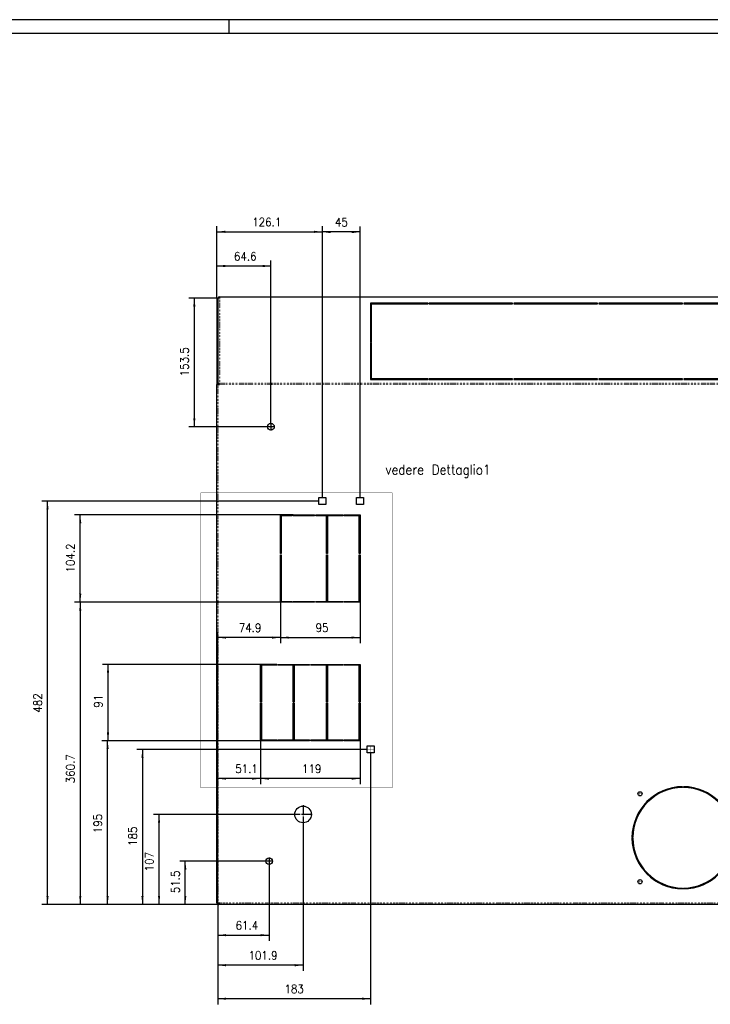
# Model space of a CAD drawing. Header units: inches. Extents: x -1375 to -186, y -85 to 756.
# Tile 19 of 20: x -681 to -434, y 403 to 756. Entities that reach past the tile are written whole.
import ezdxf

# ---------------------------------------------------------------- set-up
doc = ezdxf.new("R2010")
doc.units = ezdxf.units.IN
doc.linetypes.add('DOT_CENTER', pattern=[14, 12, -1, 0, -1])
doc.linetypes.add('DOTTED', pattern=[1, 0, -1])
doc.layers.add('1', color=7, linetype='Continuous')
doc.styles.add('CONVERTER_11', font='txt.shx', dxfattribs={"width": 0.9})
doc.dimstyles.new('ME10_DIM_218', dxfattribs={"dimtxt": 10, "dimasz": 10, "dimexe": 6.666667, "dimexo": 0, "dimgap": 6.666667, "dimtad": 1, "dimdsep": 46, "dimtxsty": 'CONVERTER_11', "dimsah": 1, "dimcen": 0.09, "dimclrd": 2, "dimclre": 2, "dimclrt": 2, "dimadec": 0, "dimazin": 0, "dimtfac": 1, "dimtdec": 4, "dimtix": 1, "dimtmove": 0, "dimatfit": 3, "dimfxl": 1, "dimtolj": 1, "dimtzin": 0, "dimarcsym": 0})
doc.dimstyles.new('ME10_DIM_219', dxfattribs={"dimtxt": 10, "dimasz": 10, "dimexe": 6.666667, "dimexo": 0, "dimgap": 6.666667, "dimtad": 1, "dimdsep": 46, "dimtxsty": 'CONVERTER_11', "dimsah": 1, "dimcen": 0.09, "dimclrd": 2, "dimclre": 2, "dimclrt": 2, "dimadec": 0, "dimazin": 0, "dimtfac": 1, "dimtdec": 4, "dimtix": 1, "dimtmove": 0, "dimatfit": 3, "dimfxl": 1, "dimtolj": 1, "dimtzin": 0, "dimarcsym": 0})
doc.dimstyles.new('ME10_DIM_220', dxfattribs={"dimtxt": 10, "dimasz": 10, "dimexe": 6.666667, "dimexo": 0, "dimgap": 6.666667, "dimtad": 1, "dimdec": 0, "dimdsep": 46, "dimtxsty": 'CONVERTER_11', "dimsah": 1, "dimcen": 0.09, "dimclrd": 2, "dimclre": 2, "dimclrt": 2, "dimadec": 0, "dimazin": 0, "dimtfac": 1, "dimtdec": 4, "dimtix": 1, "dimtmove": 0, "dimatfit": 3, "dimfxl": 1, "dimtolj": 1, "dimtzin": 0, "dimarcsym": 0})
doc.dimstyles.new('ME10_DIM_221', dxfattribs={"dimtxt": 10, "dimasz": 10, "dimexe": 6.666667, "dimexo": 0, "dimgap": 6.666667, "dimtad": 1, "dimdsep": 46, "dimtxsty": 'CONVERTER_11', "dimsah": 1, "dimcen": 0.09, "dimclrd": 2, "dimclre": 2, "dimclrt": 2, "dimadec": 0, "dimazin": 0, "dimtfac": 1, "dimtdec": 4, "dimtix": 1, "dimtmove": 0, "dimatfit": 3, "dimfxl": 1, "dimtolj": 1, "dimtzin": 0, "dimarcsym": 0})
doc.dimstyles.new('ME10_DIM_226', dxfattribs={"dimtxt": 10, "dimasz": 10, "dimexe": 6.666667, "dimexo": 0, "dimgap": 6.666667, "dimtad": 1, "dimdec": 0, "dimdsep": 46, "dimtxsty": 'CONVERTER_11', "dimsah": 1, "dimcen": 0.09, "dimclrd": 2, "dimclre": 2, "dimclrt": 2, "dimadec": 0, "dimazin": 0, "dimtfac": 1, "dimtdec": 4, "dimtix": 1, "dimtmove": 0, "dimatfit": 3, "dimfxl": 1, "dimtolj": 1, "dimtzin": 0, "dimarcsym": 0})
doc.dimstyles.new('ME10_DIM_227', dxfattribs={"dimtxt": 10, "dimasz": 10, "dimexe": 6.666667, "dimexo": 0, "dimgap": 6.666667, "dimtad": 1, "dimdec": 0, "dimdsep": 46, "dimtxsty": 'CONVERTER_11', "dimsah": 1, "dimcen": 0.09, "dimclrd": 2, "dimclre": 2, "dimclrt": 2, "dimadec": 0, "dimazin": 0, "dimtfac": 1, "dimtdec": 4, "dimtix": 1, "dimtmove": 0, "dimatfit": 3, "dimfxl": 1, "dimtolj": 1, "dimtzin": 0, "dimarcsym": 0})
doc.dimstyles.new('ME10_DIM_234', dxfattribs={"dimtxt": 10, "dimasz": 10, "dimexe": 6.666667, "dimexo": 0, "dimgap": 6.666667, "dimtad": 1, "dimdec": 0, "dimdsep": 46, "dimtxsty": 'CONVERTER_11', "dimsah": 1, "dimcen": 0.09, "dimclrd": 2, "dimclre": 2, "dimclrt": 2, "dimadec": 0, "dimazin": 0, "dimtfac": 1, "dimtdec": 4, "dimtix": 1, "dimtmove": 0, "dimatfit": 3, "dimfxl": 1, "dimtolj": 1, "dimtzin": 0, "dimarcsym": 0})
doc.dimstyles.new('ME10_DIM_235', dxfattribs={"dimtxt": 10, "dimasz": 10, "dimexe": 6.666667, "dimexo": 0, "dimgap": 6.666667, "dimtad": 1, "dimdec": 1, "dimdsep": 46, "dimtxsty": 'CONVERTER_11', "dimsah": 1, "dimcen": 0.09, "dimclrd": 2, "dimclre": 2, "dimclrt": 2, "dimadec": 0, "dimazin": 0, "dimtfac": 1, "dimtdec": 4, "dimtix": 1, "dimtmove": 0, "dimatfit": 3, "dimfxl": 1, "dimtolj": 1, "dimtzin": 0, "dimarcsym": 0})
doc.dimstyles.new('ME10_DIM_236', dxfattribs={"dimtxt": 10, "dimasz": 10, "dimexe": 6.666667, "dimexo": 0, "dimgap": 6.666667, "dimtad": 1, "dimdec": 0, "dimdsep": 46, "dimtxsty": 'CONVERTER_11', "dimsah": 1, "dimcen": 0.09, "dimclrd": 2, "dimclre": 2, "dimclrt": 2, "dimadec": 0, "dimazin": 0, "dimtfac": 1, "dimtdec": 4, "dimtix": 1, "dimtmove": 0, "dimatfit": 3, "dimfxl": 1, "dimtolj": 1, "dimtzin": 0, "dimarcsym": 0})
doc.dimstyles.new('ME10_DIM_237', dxfattribs={"dimtxt": 10, "dimasz": 10, "dimexe": 6.666667, "dimexo": 0, "dimgap": 6.666667, "dimtad": 1, "dimdec": 0, "dimdsep": 46, "dimtxsty": 'CONVERTER_11', "dimsah": 1, "dimcen": 0.09, "dimclrd": 2, "dimclre": 2, "dimclrt": 2, "dimadec": 0, "dimazin": 0, "dimtfac": 1, "dimtdec": 4, "dimtix": 1, "dimtmove": 0, "dimatfit": 3, "dimfxl": 1, "dimtolj": 1, "dimtzin": 0, "dimarcsym": 0})
doc.dimstyles.new('ME10_DIM_238', dxfattribs={"dimtxt": 10, "dimasz": 10, "dimexe": 6.666667, "dimexo": 0, "dimgap": 6.666667, "dimtad": 1, "dimdsep": 46, "dimtxsty": 'CONVERTER_11', "dimsah": 1, "dimcen": 0.09, "dimclrd": 2, "dimclre": 2, "dimclrt": 2, "dimadec": 0, "dimazin": 0, "dimtfac": 1, "dimtdec": 4, "dimtix": 1, "dimtmove": 0, "dimatfit": 3, "dimfxl": 1, "dimtolj": 1, "dimtzin": 0, "dimarcsym": 0})
doc.dimstyles.new('ME10_DIM_239', dxfattribs={"dimtxt": 10, "dimasz": 10, "dimexe": 6.666667, "dimexo": 0, "dimgap": 6.666667, "dimtad": 1, "dimdec": 0, "dimdsep": 46, "dimtxsty": 'CONVERTER_11', "dimsah": 1, "dimcen": 0.09, "dimclrd": 2, "dimclre": 2, "dimclrt": 2, "dimadec": 0, "dimazin": 0, "dimtfac": 1, "dimtdec": 4, "dimtix": 1, "dimtmove": 0, "dimatfit": 3, "dimfxl": 1, "dimtolj": 1, "dimtzin": 0, "dimarcsym": 0})
doc.dimstyles.new('ME10_DIM_240', dxfattribs={"dimtxt": 10, "dimasz": 10, "dimexe": 6.666667, "dimexo": 0, "dimgap": 6.666667, "dimtad": 1, "dimdsep": 46, "dimtxsty": 'CONVERTER_11', "dimsah": 1, "dimcen": 0.09, "dimclrd": 2, "dimclre": 2, "dimclrt": 2, "dimadec": 0, "dimazin": 0, "dimtfac": 1, "dimtdec": 4, "dimtix": 1, "dimtmove": 0, "dimatfit": 3, "dimfxl": 1, "dimtolj": 1, "dimtzin": 0, "dimarcsym": 0})
doc.dimstyles.new('ME10_DIM_244', dxfattribs={"dimtxt": 10, "dimasz": 10, "dimexe": 6.666667, "dimexo": 0, "dimgap": 6.666667, "dimtad": 1, "dimdsep": 46, "dimtxsty": 'CONVERTER_11', "dimsah": 1, "dimcen": 0.09, "dimclrd": 2, "dimclre": 2, "dimclrt": 2, "dimadec": 0, "dimazin": 0, "dimtfac": 1, "dimtdec": 4, "dimtix": 1, "dimtmove": 0, "dimatfit": 3, "dimfxl": 1, "dimtolj": 1, "dimtzin": 0, "dimarcsym": 0})
doc.dimstyles.new('ME10_DIM_246', dxfattribs={"dimtxt": 10, "dimasz": 10, "dimexe": 6.666667, "dimexo": 0, "dimgap": 6.666667, "dimtad": 1, "dimdsep": 46, "dimtxsty": 'CONVERTER_11', "dimsah": 1, "dimcen": 0.09, "dimclrd": 2, "dimclre": 2, "dimclrt": 2, "dimadec": 0, "dimazin": 0, "dimtfac": 1, "dimtdec": 4, "dimtix": 1, "dimtmove": 0, "dimatfit": 3, "dimfxl": 1, "dimtolj": 1, "dimtzin": 0, "dimarcsym": 0})
doc.dimstyles.new('ME10_DIM_247', dxfattribs={"dimtxt": 10, "dimasz": 10, "dimexe": 6.666667, "dimexo": 0, "dimgap": 6.666667, "dimtad": 1, "dimdec": 1, "dimdsep": 46, "dimtxsty": 'CONVERTER_11', "dimsah": 1, "dimcen": 0.09, "dimclrd": 2, "dimclre": 2, "dimclrt": 2, "dimadec": 0, "dimazin": 0, "dimtfac": 1, "dimtdec": 4, "dimtix": 1, "dimtmove": 0, "dimatfit": 3, "dimfxl": 1, "dimtolj": 1, "dimtzin": 0, "dimarcsym": 0})
doc.dimstyles.new('ME10_DIM_251', dxfattribs={"dimtxt": 10, "dimasz": 10, "dimexe": 6.666667, "dimexo": 0, "dimgap": 6.666667, "dimtad": 1, "dimdec": 1, "dimdsep": 46, "dimtxsty": 'CONVERTER_11', "dimsah": 1, "dimcen": 0.09, "dimclrd": 2, "dimclre": 2, "dimclrt": 2, "dimadec": 0, "dimazin": 0, "dimtfac": 1, "dimtdec": 4, "dimtix": 1, "dimtmove": 0, "dimatfit": 3, "dimfxl": 1, "dimtolj": 1, "dimtzin": 0, "dimarcsym": 0})
doc.dimstyles.new('ME10_DIM_254', dxfattribs={"dimtxt": 10, "dimasz": 10, "dimexe": 6.666667, "dimexo": 0, "dimgap": 6.666667, "dimtad": 1, "dimdsep": 46, "dimtxsty": 'CONVERTER_11', "dimsah": 1, "dimcen": 0.09, "dimclrd": 2, "dimclre": 2, "dimclrt": 2, "dimadec": 0, "dimazin": 0, "dimtfac": 1, "dimtdec": 4, "dimtix": 1, "dimtmove": 0, "dimatfit": 3, "dimfxl": 1, "dimtolj": 1, "dimtzin": 0, "dimarcsym": 0})
doc.dimstyles.new('ME10_DIM_255', dxfattribs={"dimtxt": 10, "dimasz": 10, "dimexe": 6.666667, "dimexo": 0, "dimgap": 6.666667, "dimtad": 1, "dimdsep": 46, "dimtxsty": 'CONVERTER_11', "dimsah": 1, "dimcen": 0.09, "dimclrd": 2, "dimclre": 2, "dimclrt": 2, "dimadec": 0, "dimazin": 0, "dimtfac": 1, "dimtdec": 4, "dimtix": 1, "dimtmove": 0, "dimatfit": 3, "dimfxl": 1, "dimtolj": 1, "dimtzin": 0, "dimarcsym": 0})

# ---------------------------------------------------------------- blocks, each defined once
blk = doc.blocks.new('Dettaglio1__16', base_point=(-2055.4, 1601.5))
at = {"layer": '1', "color": 7, "linetype": 'DOT_CENTER', "const_width": 0.35}
for points in [[(-2054.8, 1953.9), (-2054.8, 1602.1)], [(-1825.6, 1953.9), (-2054.8, 1953.9)], [(-1825.6, 1602.1), (-1825.6, 1953.9)], [(-2054.8, 1602.1), (-1825.6, 1602.1)]]:
    blk.add_lwpolyline(points, dxfattribs=at)
at = {"layer": '1', "color": 7, "insert": (-1771.2, 1987.5), "char_height": 11.667, "attachment_point": 2, "line_spacing_factor": 1.320528, "style": 'CONVERTER_11'}
blk.add_mtext('vedere Dettaglio1', dxfattribs=at)
blk = doc.blocks.new('213223A-27A_cassaforma__17', base_point=(-2035.4, 1462.7))
at = {"color": 7, "linetype": 'Continuous'}
for p, q in [((-2032.4, 2187.9), (-2032.4, 2187.9)), ((-2032.4, 2187.6), (-2032.4, 2187.9)), ((-2032.4, 2187.9), (-924.4, 2187.9)), ((-2032.4, 2187.2), (-2032.4, 2187.6)), ((-2034.4, 2186.4), (-2035.4, 2186.4)), ((-2035.4, 2186.1), (-2035.4, 2186.4)), ((-2035.4, 2186.1), (-2035.4, 2083.2)), ((-2034.4, 2186.1), (-2034.4, 2186.4)), ((-2034.4, 2186.1), (-2034.4, 2083.2)), ((-2033.9, 2186.4), (-2033.9, 2186.1)), ((-2033.8, 2186.4), (-2033.9, 2186.4)), ((-2033.9, 2083.5), (-2033.9, 2186.1)), ((-1783.5, 2180.4), (-1851.8, 2180.4)), ((-1851.8, 2180.4), (-1851.8, 2179.1)), ((-1851.8, 2179.1), (-1851.8, 2133.5)), ((-1850.8, 2179.1), (-1851.8, 2179.1)), ((-1850.8, 2133.5), (-1850.8, 2179.6)), ((-1850.8, 2179.6), (-1783.5, 2179.6)), ((-1783.5, 2179.6), (-1783.5, 2180.4)), ((-1682, 2180.4), (-1782, 2180.4)), ((-1782, 2180.4), (-1782, 2179.6)), ((-1782, 2179.6), (-1682, 2179.6)), ((-1682, 2179.6), (-1682, 2180.4)), ((-1580.5, 2180.4), (-1680.5, 2180.4)), ((-1680.5, 2180.4), (-1680.5, 2179.6)), ((-1680.5, 2179.6), (-1580.5, 2179.6)), ((-1580.5, 2179.6), (-1580.5, 2180.4)), ((-1579, 2180.4), (-1579, 2179.6)), ((-1479, 2180.4), (-1579, 2180.4)), ((-1579, 2179.6), (-1479, 2179.6)), ((-1479, 2179.6), (-1479, 2180.4)), ((-1376, 2180.4), (-1477.5, 2180.4)), ((-1477.5, 2180.4), (-1477.5, 2179.6)), ((-1477.5, 2179.6), (-1376, 2179.6)), ((-1851.8, 2133.5), (-1850.8, 2133.5)), ((-1851.8, 2132.6), (-1851.8, 2131.3)), ((-1850.8, 2132.6), (-1851.8, 2132.6)), ((-1851.8, 2131.3), (-1851.8, 2089.2)), ((-1850.8, 2131.3), (-1851.8, 2131.3)), ((-1850.8, 2131.3), (-1850.8, 2132.6)), ((-1850.8, 2090), (-1850.8, 2131.3)), ((-2035.4, 1464.2), (-2035.4, 2083.2)), ((-2035.4, 2083.2), (-2034.4, 2083.2)), ((-2034.4, 2083.2), (-2033.9, 2083.2)), ((-2033.9, 2083.5), (-2033.9, 2083.2)), ((-2032.9, 2083.5), (-2033.9, 2083.5)), ((-2033.9, 2083.2), (-2032.4, 2083.2)), ((-2032.9, 2083.2), (-2032.9, 2083.5)), ((-2032.4, 2083.9), (-2032.4, 2084.7)), ((-2032.4, 2083.5), (-2032.4, 2083.9)), ((-2032.4, 2083.2), (-2032.4, 2083.5)), ((-1851.8, 2089.2), (-1783.5, 2089.2)), ((-1850.8, 2089.2), (-1850.8, 2090)), ((-1783.5, 2090), (-1850.8, 2090)), ((-1783.5, 2089.2), (-1783.5, 2090)), ((-1682, 2090), (-1782, 2090)), ((-1782, 2090), (-1782, 2089.2)), ((-1782, 2089.2), (-1682, 2089.2)), ((-1682, 2089.2), (-1682, 2090)), ((-1580.5, 2090), (-1680.5, 2090)), ((-1680.5, 2090), (-1680.5, 2089.2)), ((-1680.5, 2089.2), (-1580.5, 2089.2)), ((-1580.5, 2089.2), (-1580.5, 2090)), ((-1579, 2090), (-1579, 2089.2)), ((-1479, 2090), (-1579, 2090)), ((-1579, 2089.2), (-1479, 2089.2)), ((-1479, 2089.2), (-1479, 2090)), ((-1477.5, 2090), (-1477.5, 2089.2)), ((-1376, 2090), (-1477.5, 2090)), ((-1477.5, 2089.2), (-1376, 2089.2)), ((-1913.4, 1948.4), (-1905.1, 1948.4)), ((-1913.4, 1940.1), (-1913.4, 1948.4)), ((-1905.1, 1940.1), (-1913.4, 1940.1)), ((-1905.1, 1948.4), (-1905.1, 1940.1)), ((-1868.4, 1940.1), (-1868.4, 1948.4)), ((-1868.4, 1948.4), (-1860.1, 1948.4)), ((-1860.1, 1940.1), (-1868.4, 1940.1)), ((-1860.1, 1948.4), (-1860.1, 1940.1)), ((-1959.4, 1881.5), (-1959.4, 1927.6)), ((-1959.4, 1927.6), (-1945.6, 1927.6)), ((-1958.4, 1926.6), (-1958.4, 1881.5)), ((-1945.6, 1926.6), (-1958.4, 1926.6)), ((-1945.6, 1927.6), (-1945.6, 1926.6)), ((-1944.1, 1927.6), (-1918.6, 1927.6)), ((-1944.1, 1926.6), (-1944.1, 1927.6)), ((-1918.6, 1926.6), (-1944.1, 1926.6)), ((-1918.6, 1927.6), (-1918.6, 1926.6)), ((-1917.1, 1927.6), (-1885, 1927.6)), ((-1917.1, 1926.6), (-1917.1, 1927.6)), ((-1904.3, 1926.6), (-1917.1, 1926.6)), ((-1904.3, 1881.5), (-1904.3, 1926.6)), ((-1885, 1926.6), (-1903.3, 1926.6)), ((-1903.3, 1926.6), (-1903.3, 1881.5)), ((-1885, 1927.6), (-1885, 1926.6)), ((-1883.5, 1926.6), (-1883.5, 1927.6)), ((-1883.5, 1927.6), (-1864.3, 1927.6)), ((-1865.3, 1926.6), (-1883.5, 1926.6)), ((-1865.3, 1881.5), (-1865.3, 1926.6)), ((-1864.3, 1927.6), (-1864.3, 1881.5)), ((-1958.4, 1881.5), (-1959.4, 1881.5)), ((-1903.3, 1881.5), (-1904.3, 1881.5)), ((-1864.3, 1881.5), (-1865.3, 1881.5)), ((-1959.4, 1880), (-1958.4, 1880)), ((-1959.4, 1823.4), (-1959.4, 1880)), ((-1958.4, 1880), (-1958.4, 1824.4)), ((-1904.3, 1824.4), (-1904.3, 1880)), ((-1904.3, 1880), (-1903.3, 1880)), ((-1903.3, 1880), (-1903.3, 1824.4)), ((-1865.3, 1824.4), (-1865.3, 1880)), ((-1865.3, 1880), (-1864.3, 1880)), ((-1864.3, 1880), (-1864.3, 1823.4)), ((-1945.6, 1823.4), (-1959.4, 1823.4)), ((-1958.4, 1824.4), (-1945.6, 1824.4)), ((-1945.6, 1824.4), (-1945.6, 1823.4)), ((-1944.1, 1824.4), (-1918.6, 1824.4)), ((-1944.1, 1823.4), (-1944.1, 1824.4)), ((-1918.6, 1823.4), (-1944.1, 1823.4)), ((-1918.6, 1824.4), (-1918.6, 1823.4)), ((-1917.1, 1824.4), (-1904.3, 1824.4)), ((-1917.1, 1823.4), (-1917.1, 1824.4)), ((-1885, 1823.4), (-1917.1, 1823.4)), ((-1903.3, 1824.4), (-1885, 1824.4)), ((-1885, 1824.4), (-1885, 1823.4)), ((-1883.5, 1823.4), (-1883.5, 1824.4)), ((-1883.5, 1824.4), (-1865.3, 1824.4)), ((-1864.3, 1823.4), (-1883.5, 1823.4)), ((-1983.2, 1704.2), (-1983.2, 1749.1)), ((-1983.2, 1749.1), (-1963.9, 1749.1)), ((-1982.2, 1748.1), (-1982.2, 1704.2)), ((-1963.9, 1748.1), (-1982.2, 1748.1)), ((-1963.9, 1749.1), (-1963.9, 1748.1)), ((-1962.4, 1748.1), (-1962.4, 1749.1)), ((-1962.4, 1749.1), (-1924.5, 1749.1)), ((-1944.2, 1748.1), (-1962.4, 1748.1)), ((-1944.2, 1704.2), (-1944.2, 1748.1)), ((-1943.2, 1748.1), (-1943.2, 1704.2)), ((-1924.5, 1748.1), (-1943.2, 1748.1)), ((-1924.5, 1749.1), (-1924.5, 1748.1)), ((-1923, 1749.1), (-1885, 1749.1)), ((-1923, 1748.1), (-1923, 1749.1)), ((-1904.3, 1748.1), (-1923, 1748.1)), ((-1904.3, 1704.2), (-1904.3, 1748.1)), ((-1885, 1748.1), (-1903.3, 1748.1)), ((-1903.3, 1748.1), (-1903.3, 1704.2)), ((-1885, 1749.1), (-1885, 1748.1)), ((-1883.5, 1748.1), (-1883.5, 1749.1)), ((-1883.5, 1749.1), (-1864.3, 1749.1)), ((-1865.3, 1748.1), (-1883.5, 1748.1)), ((-1865.3, 1704.2), (-1865.3, 1748.1)), ((-1864.3, 1749.1), (-1864.3, 1704.2)), ((-1982.2, 1704.2), (-1983.2, 1704.2)), ((-1983.2, 1658), (-1983.2, 1702.7)), ((-1983.2, 1702.7), (-1982.2, 1702.7)), ((-1982.2, 1702.7), (-1982.2, 1659)), ((-1943.2, 1704.2), (-1944.2, 1704.2)), ((-1944.2, 1659), (-1944.2, 1702.7)), ((-1944.2, 1702.7), (-1943.2, 1702.7)), ((-1943.2, 1702.7), (-1943.2, 1659)), ((-1903.3, 1704.2), (-1904.3, 1704.2)), ((-1904.3, 1659), (-1904.3, 1702.7)), ((-1904.3, 1702.7), (-1903.3, 1702.7)), ((-1903.3, 1702.7), (-1903.3, 1659)), ((-1864.3, 1704.2), (-1865.3, 1704.2)), ((-1865.3, 1659), (-1865.3, 1702.7)), ((-1865.3, 1702.7), (-1864.3, 1702.7)), ((-1864.3, 1702.7), (-1864.3, 1658)), ((-1963.9, 1658), (-1983.2, 1658)), ((-1982.2, 1659), (-1963.9, 1659)), ((-1963.9, 1659), (-1963.9, 1658)), ((-1962.4, 1658), (-1962.4, 1659)), ((-1962.4, 1659), (-1944.2, 1659)), ((-1924.5, 1658), (-1962.4, 1658)), ((-1943.2, 1659), (-1924.5, 1659)), ((-1924.5, 1659), (-1924.5, 1658)), ((-1923, 1658), (-1923, 1659)), ((-1923, 1659), (-1904.3, 1659)), ((-1885, 1658), (-1923, 1658)), ((-1903.3, 1659), (-1885, 1659)), ((-1885, 1659), (-1885, 1658)), ((-1883.5, 1658), (-1883.5, 1659)), ((-1883.5, 1659), (-1865.3, 1659)), ((-1864.3, 1658), (-1883.5, 1658)), ((-1855.9, 1643.5), (-1855.9, 1651.8)), ((-1855.9, 1651.8), (-1847.6, 1651.8)), ((-1847.6, 1651.8), (-1847.6, 1643.5)), ((-1847.6, 1643.5), (-1855.9, 1643.5)), ((-1478.9, 1602.2), (-1478.9, 1603.2)), ((-1477.9, 1603.2), (-1477.9, 1602.2)), ((-1539.4, 1542.7), (-1538.4, 1542.7)), ((-1538.4, 1541.7), (-1539.4, 1541.7)), ((-1478.9, 1481.2), (-1478.9, 1482.2)), ((-1477.9, 1482.2), (-1477.9, 1481.2)), ((-2035.4, 1464.2), (-2034.3, 1464.2)), ((-2034.3, 1464.2), (-2033.9, 1464.2)), ((-2033.3, 1464.2), (-2033.9, 1464.2)), ((-2032.8, 1464.2), (-2033.3, 1464.2)), ((-2032.8, 1463.7), (-2032.8, 1464.2)), ((-2032.8, 1462.7), (-2032.8, 1463.7)), ((-924, 1462.7), (-2032.8, 1462.7))]:
    blk.add_line(p, q, dxfattribs=at)
at = {"color": 3, "linetype": 'DOTTED'}
for p, q in [((-924.4, 2187.6), (-2032.4, 2187.6)), ((-2032.4, 2187.2), (-2032.4, 2084.7)), ((-2034.4, 2186.1), (-2035.4, 2186.1)), ((-2033.9, 1464.2), (-2033.9, 2083.2)), ((-924.4, 2084.7), (-2032.4, 2084.7)), ((-924.4, 2083.5), (-2032.4, 2083.5)), ((-924, 1464.2), (-2032.8, 1464.2))]:
    blk.add_line(p, q, dxfattribs=at)
at = {"color": 7, "linetype": 'Continuous'}
for centre, radius in [((-1970.8, 2032.9), 4), ((-1529.9, 1594.7), 2.5), ((-1932.4, 1570.1), 10), ((-1972.9, 1514.2), 4), ((-1529.9, 1489.7), 2.5)]:
    blk.add_circle(centre, radius, dxfattribs=at)
for centre, radius, start, end in [((-2032.4, 2186.4), 1.5, 90, 180), ((-1478.4, 1542.2), 61, 90.4696, 179.5304), ((-1478.4, 1542.2), 60, 90.4775, 179.5225), ((-1478.4, 1542.2), 61, 0.4696, 89.5304), ((-1478.4, 1542.2), 60, 0.4775, 89.5225), ((-1478.4, 1542.2), 61, 180.4696, 269.5304), ((-1478.4, 1542.2), 60, 180.4775, 269.5225), ((-1478.4, 1542.2), 61, 270.4696, 359.5304), ((-1478.4, 1542.2), 60, 270.4775, 359.5225), ((-2032.8, 1464.2), 1.5, 180, 270), ((-2032.8, 1464.2), 0.5, 180, 270)]:
    blk.add_arc(centre, radius, start, end, dxfattribs=at)
for points, knots in [([(-2032.4, 2187.2), (-2032.5, 2187.2), (-2032.8, 2187.2), (-2033.1, 2187.1), (-2033.4, 2186.9), (-2033.7, 2186.7), (-2033.8, 2186.4), (-2033.9, 2186.2), (-2033.9, 2186.1)], [0, 0, 0, 0, 0.390255, 0.770306, 1.132004, 1.471276, 1.789854, 2.095848, 2.095848, 2.095848, 2.095848]), ([(-2032.4, 2084.7), (-2032.5, 2084.7), (-2032.8, 2084.6), (-2033.1, 2084.5), (-2033.4, 2084.3), (-2033.7, 2084.1), (-2033.8, 2083.8), (-2033.9, 2083.6), (-2033.9, 2083.5)], [0, 0, 0, 0, 0.390255, 0.770306, 1.132004, 1.471276, 1.789854, 2.095848, 2.095848, 2.095848, 2.095848]), ([(-2032.9, 2083.5), (-2032.9, 2083.5), (-2032.9, 2083.6), (-2032.8, 2083.7), (-2032.7, 2083.8), (-2032.6, 2083.8), (-2032.5, 2083.9), (-2032.4, 2083.9), (-2032.4, 2083.9)], [0, 0, 0, 0, 0.1019978, 0.2081904, 0.3212811, 0.4418471, 0.5685309, 0.6986159, 0.6986159, 0.6986159, 0.6986159])]:
    blk.add_open_spline(points, degree=3, knots=knots, dxfattribs=at)
at = {"layer": '1', "color": 2, "linetype": 'DOT_CENTER'}
for p, q in [((-1970.8, 2037.3), (-1970.8, 2028.5)), ((-1966.4, 2032.9), (-1975.2, 2032.9)), ((-1932.4, 1581.1), (-1932.4, 1559.1)), ((-1921.4, 1570.1), (-1943.4, 1570.1)), ((-1972.9, 1518.6), (-1972.9, 1509.8)), ((-1968.5, 1514.2), (-1977.3, 1514.2))]:
    blk.add_line(p, q, dxfattribs=at)
at = {"layer": '1', "color": 30, "linetype": 'DOT_CENTER', "const_width": 0.25}
for points in [[(-1913.4, 1944.2), (-1868.4, 1944.2)], [(-1909.3, 1940.1), (-1909.3, 1948.4)], [(-1868.4, 1944.2), (-1860.1, 1944.2)], [(-1864.3, 1940.1), (-1864.3, 1948.4)], [(-1855.9, 1647.7), (-1847.6, 1647.7)], [(-1851.8, 1643.5), (-1851.8, 1651.8)], [(-1527.1, 1594.7), (-1532.6, 1594.7)], [(-1529.9, 1597.4), (-1529.9, 1591.9)], [(-1527.1, 1489.7), (-1532.6, 1489.7)], [(-1529.9, 1492.4), (-1529.9, 1486.9)]]:
    blk.add_lwpolyline(points, dxfattribs=at)
blk = doc.blocks.new('*D245')
at = {"layer": '1', "color": 2, "linetype": 'Continuous'}
for p, q in [((-1983.2, 1658), (-1983.2, 1606.2)), ((-2034.3, 1464.2), (-2034.3, 1619.5)), ((-1983.2, 1612.8), (-2034.3, 1612.8))]:
    blk.add_line(p, q, dxfattribs=at)
at = {"layer": '1', "color": 2}
for points in [[(-2024.3, 1614.1), (-2024.3, 1611.5), (-2034.3, 1612.8)], [(-1993.2, 1611.5), (-1993.2, 1614.1), (-1983.2, 1612.8)]]:
    blk.add_solid(points, dxfattribs=at)
at = {"layer": '1', "color": 2, "insert": (-2013.4, 1619.5), "char_height": 10, "attachment_point": 7, "rotation": 0.0001, "line_spacing_factor": 0.60024, "style": 'CONVERTER_11'}
blk.add_mtext('51.1', dxfattribs=at)
blk = doc.blocks.new('*D246')
at = {"layer": '1', "color": 2, "linetype": 'Continuous'}
for p, q in [((-1959.4, 1823.4), (-1959.4, 1774.5)), ((-2034.3, 1464.2), (-2034.3, 1787.8)), ((-1959.4, 1781.2), (-2034.3, 1781.2))]:
    blk.add_line(p, q, dxfattribs=at)
at = {"layer": '1', "color": 2}
for points in [[(-2024.3, 1782.5), (-2024.3, 1779.9), (-2034.3, 1781.2)], [(-1969.4, 1779.9), (-1969.4, 1782.5), (-1959.4, 1781.2)]]:
    blk.add_solid(points, dxfattribs=at)
at = {"layer": '1', "color": 2, "insert": (-2009.2, 1787.8), "char_height": 10, "attachment_point": 7, "rotation": 0.0001, "line_spacing_factor": 0.60024, "style": 'CONVERTER_11'}
blk.add_mtext('74.9', dxfattribs=at)
blk = doc.blocks.new('*D247')
at = {"layer": '1', "color": 2, "linetype": 'Continuous'}
for p, q in [((-1851.8, 1643.5), (-1851.8, 1343.3)), ((-2034.3, 1464.2), (-2034.3, 1343.3)), ((-1851.8, 1350), (-2034.3, 1350))]:
    blk.add_line(p, q, dxfattribs=at)
at = {"layer": '1', "color": 2}
for points in [[(-2024.3, 1351.3), (-2024.3, 1348.7), (-2034.3, 1350)], [(-1861.8, 1348.7), (-1861.8, 1351.3), (-1851.8, 1350)]]:
    blk.add_solid(points, dxfattribs=at)
at = {"layer": '1', "color": 2, "insert": (-1954.6, 1356.7), "char_height": 10, "attachment_point": 7, "rotation": 0.0001, "line_spacing_factor": 0.60024, "style": 'CONVERTER_11'}
blk.add_mtext('183', dxfattribs=at)
blk = doc.blocks.new('*D248')
at = {"layer": '1', "color": 2, "linetype": 'Continuous'}
for p, q in [((-1932.4, 1559.1), (-1932.4, 1383.4)), ((-2034.3, 1464.2), (-2034.3, 1383.4)), ((-1932.4, 1390), (-2034.3, 1390))]:
    blk.add_line(p, q, dxfattribs=at)
at = {"layer": '1', "color": 2}
for points in [[(-2024.3, 1391.4), (-2024.3, 1388.7), (-2034.3, 1390)], [(-1942.4, 1388.7), (-1942.4, 1391.4), (-1932.4, 1390)]]:
    blk.add_solid(points, dxfattribs=at)
at = {"layer": '1', "color": 2, "insert": (-1997.6, 1396.7), "char_height": 10, "attachment_point": 7, "rotation": 0.0001, "line_spacing_factor": 0.60024, "style": 'CONVERTER_11'}
blk.add_mtext('101.9', dxfattribs=at)
blk = doc.blocks.new('*D253')
at = {"layer": '1', "color": 2, "linetype": 'Continuous'}
for p, q in [((-1983.2, 1658), (-1983.2, 1606.2)), ((-1864.3, 1658), (-1864.3, 1606.2)), ((-1864.3, 1612.8), (-1983.2, 1612.8))]:
    blk.add_line(p, q, dxfattribs=at)
at = {"layer": '1', "color": 2}
for points in [[(-1973.2, 1614.1), (-1973.2, 1611.5), (-1983.2, 1612.8)], [(-1874.3, 1611.5), (-1874.3, 1614.1), (-1864.3, 1612.8)]]:
    blk.add_solid(points, dxfattribs=at)
at = {"layer": '1', "color": 2, "insert": (-1933.6, 1619.5), "char_height": 10, "attachment_point": 7, "rotation": 0.0001, "line_spacing_factor": 0.60024, "style": 'CONVERTER_11'}
blk.add_mtext('119', dxfattribs=at)
blk = doc.blocks.new('*D254')
at = {"layer": '1', "color": 2, "linetype": 'Continuous'}
for p, q in [((-1959.4, 1823.4), (-1959.4, 1774.5)), ((-1864.3, 1823.4), (-1864.3, 1774.5)), ((-1959.4, 1781.2), (-1864.3, 1781.2))]:
    blk.add_line(p, q, dxfattribs=at)
at = {"layer": '1', "color": 2}
for points in [[(-1949.4, 1782.5), (-1949.4, 1779.9), (-1959.4, 1781.2)], [(-1874.3, 1779.9), (-1874.3, 1782.5), (-1864.3, 1781.2)]]:
    blk.add_solid(points, dxfattribs=at)
at = {"layer": '1', "color": 2, "insert": (-1917.4, 1787.9), "char_height": 10, "attachment_point": 7, "rotation": 0.0001, "line_spacing_factor": 0.60024, "style": 'CONVERTER_11'}
blk.add_mtext('95', dxfattribs=at)
blk = doc.blocks.new('*D261')
at = {"layer": '1', "color": 2, "linetype": 'Continuous'}
for p, q in [((-1913.4, 1944.2), (-2244.4, 1944.2)), ((-2237.7, 1462.7), (-2237.7, 1944.2)), ((-2032.8, 1462.7), (-2244.4, 1462.7))]:
    blk.add_line(p, q, dxfattribs=at)
at = {"layer": '1', "color": 2}
for points in [[(-2236.4, 1934.2), (-2239, 1934.2), (-2237.7, 1944.2)], [(-2239, 1472.7), (-2236.4, 1472.7), (-2237.7, 1462.7)]]:
    blk.add_solid(points, dxfattribs=at)
at = {"layer": '1', "color": 2, "insert": (-2244.4, 1691.5), "char_height": 10, "attachment_point": 7, "rotation": 90, "line_spacing_factor": 0.60024, "style": 'CONVERTER_11'}
blk.add_mtext('482', dxfattribs=at)
blk = doc.blocks.new('*D262')
at = {"layer": '1', "color": 2, "linetype": 'Continuous'}
for p, q in [((-1944.1, 1927.6), (-2205.3, 1927.6)), ((-2198.6, 1823.4), (-2198.6, 1927.6)), ((-1918.6, 1823.4), (-2205.3, 1823.4))]:
    blk.add_line(p, q, dxfattribs=at)
at = {"layer": '1', "color": 2}
for points in [[(-2197.3, 1917.6), (-2199.9, 1917.6), (-2198.6, 1927.6)], [(-2199.9, 1833.4), (-2197.3, 1833.4), (-2198.6, 1823.4)]]:
    blk.add_solid(points, dxfattribs=at)
at = {"layer": '1', "color": 2, "insert": (-2205.3, 1858.8), "char_height": 10, "attachment_point": 7, "rotation": 90, "line_spacing_factor": 0.60024, "style": 'CONVERTER_11'}
blk.add_mtext('104.2', dxfattribs=at)
blk = doc.blocks.new('*D263')
at = {"layer": '1', "color": 2, "linetype": 'Continuous'}
for p, q in [((-1963.9, 1749.1), (-2172.1, 1749.1)), ((-2165.4, 1658), (-2165.4, 1749.1)), ((-1963.9, 1658), (-2172.1, 1658))]:
    blk.add_line(p, q, dxfattribs=at)
at = {"layer": '1', "color": 2}
for points in [[(-2164.1, 1739.1), (-2166.8, 1739.1), (-2165.4, 1749.1)], [(-2166.8, 1668), (-2164.1, 1668), (-2165.4, 1658)]]:
    blk.add_solid(points, dxfattribs=at)
at = {"layer": '1', "color": 2, "insert": (-2172.1, 1697.5), "char_height": 10, "attachment_point": 7, "rotation": 90, "line_spacing_factor": 0.60024, "style": 'CONVERTER_11'}
blk.add_mtext('91', dxfattribs=at)
blk = doc.blocks.new('*D264')
at = {"layer": '1', "color": 2, "linetype": 'Continuous'}
for p, q in [((-1962.4, 1658), (-2172.6, 1658)), ((-2165.9, 1462.7), (-2165.9, 1658)), ((-2032.8, 1462.7), (-2172.6, 1462.7))]:
    blk.add_line(p, q, dxfattribs=at)
at = {"layer": '1', "color": 2}
for points in [[(-2164.6, 1648), (-2167.3, 1648), (-2165.9, 1658)], [(-2167.3, 1472.7), (-2164.6, 1472.7), (-2165.9, 1462.7)]]:
    blk.add_solid(points, dxfattribs=at)
at = {"layer": '1', "color": 2, "insert": (-2172.6, 1547.6), "char_height": 10, "attachment_point": 7, "rotation": 90, "line_spacing_factor": 0.60024, "style": 'CONVERTER_11'}
blk.add_mtext('195', dxfattribs=at)
blk = doc.blocks.new('*D265')
at = {"layer": '1', "color": 2, "linetype": 'Continuous'}
for p, q in [((-1855.9, 1647.7), (-2130.9, 1647.7)), ((-2124.2, 1647.7), (-2124.2, 1462.7)), ((-2032.8, 1462.7), (-2130.9, 1462.7))]:
    blk.add_line(p, q, dxfattribs=at)
at = {"layer": '1', "color": 2}
for points in [[(-2122.9, 1637.7), (-2125.6, 1637.7), (-2124.2, 1647.7)], [(-2125.6, 1472.7), (-2122.9, 1472.7), (-2124.2, 1462.7)]]:
    blk.add_solid(points, dxfattribs=at)
at = {"layer": '1', "color": 2, "insert": (-2130.9, 1532.4), "char_height": 10, "attachment_point": 7, "rotation": 90, "line_spacing_factor": 0.60024, "style": 'CONVERTER_11'}
blk.add_mtext('185', dxfattribs=at)
blk = doc.blocks.new('*D266')
at = {"layer": '1', "color": 2, "linetype": 'Continuous'}
for p, q in [((-1943.4, 1570.1), (-2111.1, 1570.1)), ((-2104.4, 1462.7), (-2104.4, 1570.1)), ((-2032.8, 1462.7), (-2111.1, 1462.7))]:
    blk.add_line(p, q, dxfattribs=at)
at = {"layer": '1', "color": 2}
for points in [[(-2103.1, 1560.1), (-2105.7, 1560.1), (-2104.4, 1570.1)], [(-2105.7, 1472.7), (-2103.1, 1472.7), (-2104.4, 1462.7)]]:
    blk.add_solid(points, dxfattribs=at)
at = {"layer": '1', "color": 2, "insert": (-2111.1, 1502.1), "char_height": 10, "attachment_point": 7, "rotation": 90, "line_spacing_factor": 0.60024, "style": 'CONVERTER_11'}
blk.add_mtext('107', dxfattribs=at)
blk = doc.blocks.new('*D267')
at = {"layer": '1', "color": 2, "linetype": 'Continuous'}
for p, q in [((-1977.3, 1514.2), (-2079.8, 1514.2)), ((-2073.1, 1462.7), (-2073.1, 1514.2)), ((-2032.8, 1462.7), (-2079.8, 1462.7))]:
    blk.add_line(p, q, dxfattribs=at)
at = {"layer": '1', "color": 2}
for points in [[(-2071.8, 1504.2), (-2074.4, 1504.2), (-2073.1, 1514.2)], [(-2074.4, 1472.7), (-2071.8, 1472.7), (-2073.1, 1462.7)]]:
    blk.add_solid(points, dxfattribs=at)
at = {"layer": '1', "color": 2, "insert": (-2079.8, 1475.9), "char_height": 10, "attachment_point": 7, "rotation": 90, "line_spacing_factor": 0.60024, "style": 'CONVERTER_11'}
blk.add_mtext('51.5', dxfattribs=at)
blk = doc.blocks.new('*D271')
at = {"layer": '1', "color": 2, "linetype": 'Continuous'}
for p, q in [((-1972.9, 1509.8), (-1972.9, 1419.2)), ((-2034.3, 1464.2), (-2034.3, 1419.2)), ((-2034.3, 1425.9), (-1972.9, 1425.9))]:
    blk.add_line(p, q, dxfattribs=at)
at = {"layer": '1', "color": 2}
for points in [[(-2024.3, 1427.2), (-2024.3, 1424.6), (-2034.3, 1425.9)], [(-1982.9, 1424.6), (-1982.9, 1427.2), (-1972.9, 1425.9)]]:
    blk.add_solid(points, dxfattribs=at)
at = {"layer": '1', "color": 2, "insert": (-2013, 1432.6), "char_height": 10, "attachment_point": 7, "rotation": 0.0001, "line_spacing_factor": 0.60024, "style": 'CONVERTER_11'}
blk.add_mtext('61.4', dxfattribs=at)
blk = doc.blocks.new('*D273')
at = {"layer": '1', "color": 2, "linetype": 'Continuous'}
for p, q in [((-1909.3, 1948.4), (-1909.3, 2272)), ((-1864.3, 1948.4), (-1864.3, 2272)), ((-1864.3, 2265.4), (-1909.3, 2265.4))]:
    blk.add_line(p, q, dxfattribs=at)
at = {"layer": '1', "color": 2}
for points in [[(-1899.3, 2266.7), (-1899.3, 2264), (-1909.3, 2265.4)], [(-1874.3, 2264), (-1874.3, 2266.7), (-1864.3, 2265.4)]]:
    blk.add_solid(points, dxfattribs=at)
at = {"layer": '1', "color": 2, "insert": (-1894.3, 2272), "char_height": 10, "attachment_point": 7, "rotation": 0.0001, "line_spacing_factor": 0.60024, "style": 'CONVERTER_11'}
blk.add_mtext('45', dxfattribs=at)
blk = doc.blocks.new('*D274')
at = {"layer": '1', "color": 2, "linetype": 'Continuous'}
for p, q in [((-2035.4, 2186.4), (-2069, 2186.4)), ((-2062.3, 2186.4), (-2062.3, 2032.9)), ((-1975.2, 2032.9), (-2069, 2032.9))]:
    blk.add_line(p, q, dxfattribs=at)
at = {"layer": '1', "color": 2}
for points in [[(-2061, 2176.4), (-2063.6, 2176.4), (-2062.3, 2186.4)], [(-2063.6, 2042.9), (-2061, 2042.9), (-2062.3, 2032.9)]]:
    blk.add_solid(points, dxfattribs=at)
at = {"layer": '1', "color": 2, "insert": (-2069, 2093), "char_height": 10, "attachment_point": 7, "rotation": 90, "line_spacing_factor": 0.60024, "style": 'CONVERTER_11'}
blk.add_mtext('153.5', dxfattribs=at)
blk = doc.blocks.new('*D278')
at = {"layer": '1', "color": 2, "linetype": 'Continuous'}
for p, q in [((-1918.6, 1823.4), (-2205.3, 1823.4)), ((-2198.6, 1823.4), (-2198.6, 1462.7)), ((-2032.8, 1462.7), (-2205.3, 1462.7))]:
    blk.add_line(p, q, dxfattribs=at)
at = {"layer": '1', "color": 2}
for points in [[(-2197.3, 1813.4), (-2199.9, 1813.4), (-2198.6, 1823.4)], [(-2199.9, 1472.7), (-2197.3, 1472.7), (-2198.6, 1462.7)]]:
    blk.add_solid(points, dxfattribs=at)
at = {"layer": '1', "color": 2, "insert": (-2205.3, 1607.2), "char_height": 10, "attachment_point": 7, "rotation": 90, "line_spacing_factor": 0.60024, "style": 'CONVERTER_11'}
blk.add_mtext('360.7', dxfattribs=at)
blk = doc.blocks.new('*D281')
at = {"layer": '1', "color": 2, "linetype": 'Continuous'}
for p, q in [((-2035.4, 2186.4), (-2035.4, 2272.2)), ((-1909.3, 1948.4), (-1909.3, 2272.2)), ((-2035.4, 2265.6), (-1909.3, 2265.6))]:
    blk.add_line(p, q, dxfattribs=at)
at = {"layer": '1', "color": 2}
for points in [[(-2025.4, 2266.9), (-2025.4, 2264.3), (-2035.4, 2265.6)], [(-1919.3, 2264.3), (-1919.3, 2266.9), (-1909.3, 2265.6)]]:
    blk.add_solid(points, dxfattribs=at)
at = {"layer": '1', "color": 2, "insert": (-1993.1, 2272.2), "char_height": 10, "attachment_point": 7, "rotation": 0.0001, "line_spacing_factor": 0.60024, "style": 'CONVERTER_11'}
blk.add_mtext('126.1', dxfattribs=at)
blk = doc.blocks.new('*D282')
at = {"layer": '1', "color": 2, "linetype": 'Continuous'}
for p, q in [((-2035.4, 2186.4), (-2035.4, 2231.4)), ((-2035.4, 2224.8), (-1970.8, 2224.8)), ((-1970.8, 2037.3), (-1970.8, 2231.4))]:
    blk.add_line(p, q, dxfattribs=at)
at = {"layer": '1', "color": 2}
for points in [[(-2025.4, 2226.1), (-2025.4, 2223.4), (-2035.4, 2224.8)], [(-1980.8, 2223.4), (-1980.8, 2226.1), (-1970.8, 2224.8)]]:
    blk.add_solid(points, dxfattribs=at)
at = {"layer": '1', "color": 2, "insert": (-2014.9, 2231.4), "char_height": 10, "attachment_point": 7, "rotation": 0.0001, "line_spacing_factor": 0.60024, "style": 'CONVERTER_11'}
blk.add_mtext('64.6', dxfattribs=at)
blk = doc.blocks.new('format_A0', base_point=(-780.67, 335.15))
at = {"layer": '1', "color": 2, "linetype": 'Continuous'}
blk.add_line((-186.17, 755.65), (-1375.17, 755.65), dxfattribs=at)
at = {"layer": '1', "color": 7, "linetype": 'Continuous'}
for p, q in [((-606.17, 750.65), (-606.17, 755.65)), ((-191.17, 750.65), (-1370.17, 750.65))]:
    blk.add_line(p, q, dxfattribs=at)
blk = doc.blocks.new('Posteriore1', base_point=(-1478.378, 1860.175))
blk.add_blockref('213223A-27A_cassaforma__17', (-2035.378, 1462.675))
at = {"layer": '1'}
blk.add_blockref('Dettaglio1__16', (-2055.372, 1601.543), dxfattribs=at)
for base, p1, p2, dimstyle, picture, middle, turn in [((-2035.378, 2265.569), (-1909.278, 1948.378), (-2035.378, 2186.387), 'ME10_DIM_254', '*D281', (-1977.95, 2277.235), 0.000139), ((-1864.278, 2265.357), (-1909.278, 1948.378), (-1864.278, 1948.378), 'ME10_DIM_246', '*D273', (-1886.778, 2277.023), 0.000139), ((-2035.378, 2224.752), (-1970.778, 2037.335), (-2035.378, 2186.387), 'ME10_DIM_255', '*D282', (-2001.278, 2236.418), 0.000139), ((-1959.378, 1781.169), (-2034.278, 1464.175), (-1959.378, 1823.375), 'ME10_DIM_219', '*D246', (-1995.53, 1792.835), 0.000139), ((-1959.378, 1781.199), (-1864.278, 1823.375), (-1959.378, 1823.375), 'ME10_DIM_227', '*D254', (-1909.859, 1792.866), 0.000139), ((-1983.178, 1612.828), (-2034.278, 1464.175), (-1983.178, 1658.025), 'ME10_DIM_218', '*D245', (-2002.774, 1624.495), 0.000139), ((-1864.278, 1612.828), (-1983.178, 1658.025), (-1864.278, 1658.025), 'ME10_DIM_226', '*D253', (-1924.65, 1624.495), 0.000139), ((-1851.7783527, 1350.007012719), (-2034.2783527, 1464.174590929), (-1851.7783527, 1643.524590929), 'ME10_DIM_220', '*D247', (-1944.143382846, 1361.673679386), 0.000138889), ((-1932.378, 1390.046), (-2034.278, 1464.175), (-1932.378, 1559.075), 'ME10_DIM_221', '*D248', (-1982.429, 1401.713), 0.000139), ((-2034.278, 1425.895), (-1972.878, 1509.775), (-2034.278, 1464.175), 'ME10_DIM_244', '*D271', (-2000.856, 1437.562), 0.000139)]:
    dim = blk.add_linear_dim(base=base, p1=p1, p2=p2, dimstyle=dimstyle, dxfattribs=at)
    dim.commit()
    dim.dimension.update_dxf_attribs({"geometry": picture, "text_midpoint": middle, "text_rotation": turn})
for base, p1, p2, dimstyle, picture, middle in [((-2062.293, 2186.387), (-1975.178, 2032.935), (-2035.378, 2186.387), 'ME10_DIM_247', '*D274', (-2073.96, 2109.661)), ((-2237.718, 1462.675), (-1913.428, 1944.228), (-2032.778, 1462.675), 'ME10_DIM_234', '*D261', (-2249.385, 1703.452)), ((-2198.594, 1823.375), (-1944.103, 1927.575), (-1918.553, 1823.375), 'ME10_DIM_235', '*D262', (-2210.261, 1875.475)), ((-2198.594, 1823.375), (-2032.778, 1462.675), (-1918.553, 1823.375), 'ME10_DIM_251', '*D278', (-2210.261, 1625.33)), ((-2165.446, 1658.025), (-1963.928, 1749.075), (-1963.928, 1658.025), 'ME10_DIM_236', '*D263', (-2177.113, 1703.55)), ((-2165.946, 1462.675), (-1962.428, 1658.025), (-2032.778, 1462.675), 'ME10_DIM_237', '*D264', (-2177.613, 1558.086)), ((-2124.245, 1647.675), (-2032.778, 1462.675), (-1855.928, 1647.675), 'ME10_DIM_238', '*D265', (-2135.911, 1542.933)), ((-2104.385, 1462.675), (-1943.378, 1570.075), (-2032.778, 1462.675), 'ME10_DIM_239', '*D266', (-2116.051, 1512.626)), ((-2073.131, 1462.675), (-1977.278, 1514.175), (-2032.778, 1462.675), 'ME10_DIM_240', '*D267', (-2084.797, 1488.001))]:
    dim = blk.add_linear_dim(base=base, p1=p1, p2=p2, angle=90, dimstyle=dimstyle, dxfattribs=at)
    dim.commit()
    dim.dimension.update_dxf_attribs({"geometry": picture, "text_midpoint": middle, "text_rotation": 90})

msp = doc.modelspace()

# ---------------------------------------------------------------- block references
at = {"xscale": 0.3, "yscale": 0.3, "zscale": 0.3}
msp.add_blockref('Posteriore1', (-443.51, 558.05), dxfattribs=at)
at = {"layer": '1'}
msp.add_blockref('format_A0', (-780.67, 335.15), dxfattribs=at)

doc.saveas('drawing.dxf')
